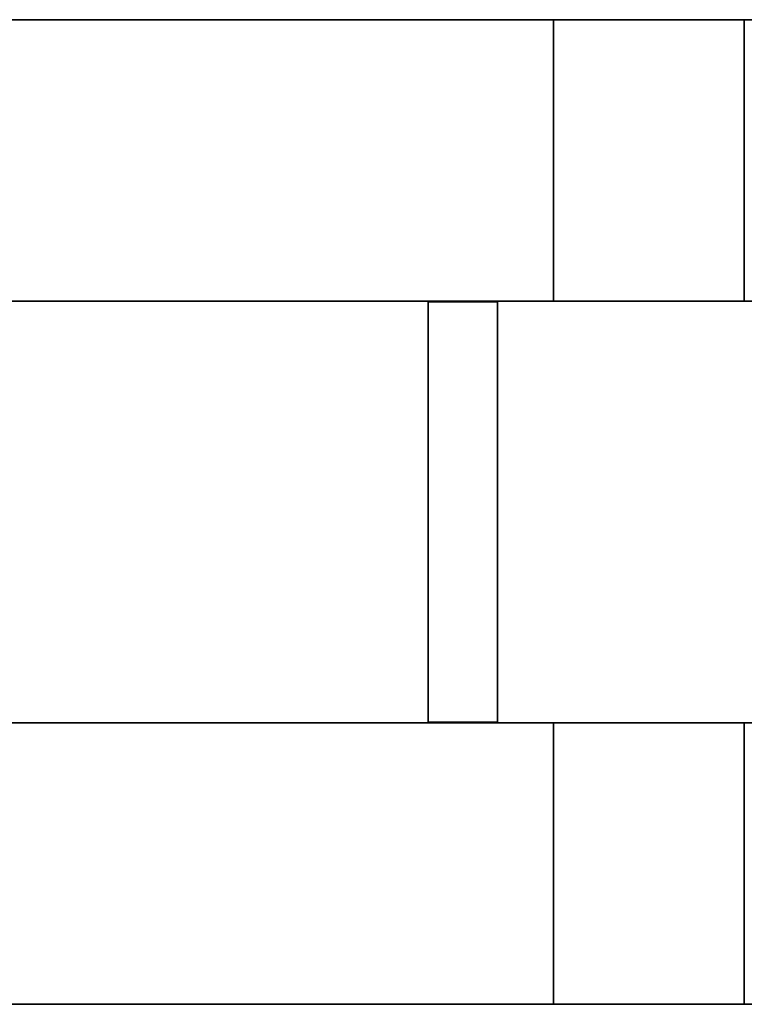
# Model space of a CAD drawing. Header units: millimetres. Extents: x -35 to 33166, y -35 to 31591.
# Tile 85 of 100: x 10843 to 11105, y -35 to 321. Entities that reach past the tile are written whole.
import ezdxf

# ---------------------------------------------------------------- set-up
doc = ezdxf.new("R2010")
doc.units = ezdxf.units.MM
doc.header["$LTSCALE"] = 25.4
doc.layers.get('0').update_dxf_attribs({"true_color": 0xffffff})
doc.layers.add('ICF - L1', color=7, linetype='Continuous', true_color=0xb4b464)
doc.layers.add('ICF - L2', color=7, linetype='Continuous', true_color=0x64ff64)

# ---------------------------------------------------------------- blocks, each defined once
blk = doc.blocks.new('6XR35_90_C_Web')
for p, q in [((-76.07, -46.84, -12.5), (-76.07, 46.84, -12.5)), ((-76.07, 46.84, -12.5), (76.07, 46.84, -12.5)), ((76.07, 46.84, 12.5), (-76.07, 46.84, 12.5)), ((-76.07, 46.84, 12.5), (-76.07, -46.84, 12.5)), ((-76.07, 46.84, -12.5), (-76.07, 46.84, 12.5)), ((76.07, 46.84, -12.5), (76.07, -46.84, -12.5)), ((76.07, -46.84, 12.5), (76.07, 46.84, 12.5)), ((76.07, 46.84, 12.5), (76.07, 46.84, -12.5)), ((76.07, -46.84, -12.5), (-76.07, -46.84, -12.5)), ((-76.07, -46.84, 12.5), (76.07, -46.84, 12.5)), ((-76.07, -46.84, 12.5), (-76.07, -46.84, -12.5)), ((76.07, -46.84, -12.5), (76.07, -46.84, 12.5))]:
    blk.add_line(p, q)
blk = doc.blocks.new('Group8143')
for p, q in [((-1070.26, -254, 457.2), (-254, -254, 457.2)), ((-1070.26, -254, 0), (-254, -254, 0)), ((-1070.26, -355.6, 457.2), (-355.6, -355.6, 457.2)), ((-1070.26, -355.6, 0), (-355.6, -355.6, 0))]:
    blk.add_line(p, q)
blk = doc.blocks.new('Group8144')
for p, q in [((-1070.26, 0, 0), (0, 0, 0)), ((-1070.26, 0, 457.2), (0, 0, 457.2)), ((-1070.26, -101.6, 0), (-227.79, -101.6, 0)), ((-1070.26, -101.6, 457.2), (-227.79, -101.6, 457.2))]:
    blk.add_line(p, q)
blk = doc.blocks.new('6XR35_90_C_MSG#66')
for name in ['Group8144', 'Group8143']:
    blk.add_blockref(name, (0, 0))
at = {"extrusion": (1, -1.02405e-15, -1.15708e-14)}
blk.add_blockref('6XR35_90_C_Web', (-177.67, 97.84, -787.4), dxfattribs=at)
at = {"extrusion": (1, -1.02405e-15, 1.15708e-14)}
blk.add_blockref('6XR35_90_C_Web', (-177.67, 358.96, -787.4), dxfattribs=at)
blk = doc.blocks.new('Group7911')
for p, q in [((-101.6, 384.46, 457.2), (0, 384.46, 457.2)), ((0, 384.46, 0), (-101.6, 384.46, 0)), ((-101.6, 384.46, 0), (-101.6, 384.46, 457.2)), ((-101.6, 384.46, 457.2), (-101.6, 0, 457.2)), ((-101.6, 384.46, 0), (-101.6, 0, 0)), ((0, 384.46, 457.2), (0, 384.46, 0)), ((0, 384.46, 457.2), (0, 0, 457.2)), ((0, 384.46, 0), (0, 0, 0)), ((-101.6, 0, 0), (-101.6, 0, 457.2)), ((-101.6, 0, 0), (0, 0, 0)), ((-101.6, 0, 457.2), (0, 0, 457.2)), ((0, 0, 0), (0, 0, 457.2))]:
    blk.add_line(p, q)
blk = doc.blocks.new('Group7912')
for p, q in [((-355.6, 384.46, 457.2), (-254, 384.46, 457.2)), ((-254, 384.46, 0), (-355.6, 384.46, 0)), ((-355.6, 384.46, 0), (-355.6, 384.46, 457.2)), ((-355.6, 384.46, 457.2), (-355.6, 0, 457.2)), ((-355.6, 384.46, 0), (-355.6, 0, 0)), ((-254, 384.46, 457.2), (-254, 384.46, 0)), ((-254, 384.46, 457.2), (-254, 0, 457.2)), ((-254, 384.46, 0), (-254, 0, 0)), ((-355.6, 0, 0), (-355.6, 0, 457.2)), ((-355.6, 0, 0), (-254, 0, 0)), ((-355.6, 0, 457.2), (-254, 0, 457.2)), ((-254, 0, 0), (-254, 0, 457.2))]:
    blk.add_line(p, q)
blk = doc.blocks.new('Group7913')
for p, q in [((-101.6, 317.3, 51), (-253.75, 317.3, 51)), ((-253.75, 317.3, 51), (-253.75, 317.3, 144.68)), ((-253.75, 317.3, 144.68), (-101.6, 317.3, 144.68)), ((-253.75, 292.3, 51), (-253.75, 317.3, 51)), ((-253.75, 317.3, 144.68), (-253.75, 292.3, 144.68)), ((-101.6, 317.3, 144.68), (-101.6, 317.3, 51)), ((-101.6, 317.3, 51), (-101.6, 292.3, 51)), ((-101.6, 292.3, 144.68), (-101.6, 317.3, 144.68)), ((-101.6, 292.3, 144.68), (-253.75, 292.3, 144.68)), ((-253.75, 292.3, 144.68), (-253.75, 292.3, 51)), ((-253.75, 292.3, 51), (-101.6, 292.3, 51)), ((-101.6, 292.3, 51), (-101.6, 292.3, 144.68))]:
    blk.add_line(p, q)
blk = doc.blocks.new('Group7914')
for p, q in [((-101.6, 317.3, 312.12), (-253.75, 317.3, 312.12)), ((-253.75, 317.3, 312.12), (-253.75, 317.3, 405.8)), ((-253.75, 317.3, 405.8), (-101.6, 317.3, 405.8)), ((-253.75, 292.3, 312.12), (-253.75, 317.3, 312.12)), ((-253.75, 317.3, 405.8), (-253.75, 292.3, 405.8)), ((-101.6, 317.3, 405.8), (-101.6, 317.3, 312.12)), ((-101.6, 317.3, 312.12), (-101.6, 292.3, 312.12)), ((-101.6, 292.3, 405.8), (-101.6, 317.3, 405.8)), ((-101.6, 292.3, 405.8), (-253.75, 292.3, 405.8)), ((-253.75, 292.3, 405.8), (-253.75, 292.3, 312.12)), ((-253.75, 292.3, 312.12), (-101.6, 292.3, 312.12)), ((-101.6, 292.3, 312.12), (-101.6, 292.3, 405.8))]:
    blk.add_line(p, q)
blk = doc.blocks.new('Group7915')
for p, q in [((-101.6, 114.1, 51), (-253.75, 114.1, 51)), ((-253.75, 114.1, 51), (-253.75, 114.1, 144.68)), ((-253.75, 114.1, 144.68), (-101.6, 114.1, 144.68)), ((-253.75, 89.1, 51), (-253.75, 114.1, 51)), ((-253.75, 114.1, 144.68), (-253.75, 89.1, 144.68)), ((-101.6, 114.1, 144.68), (-101.6, 114.1, 51)), ((-101.6, 114.1, 51), (-101.6, 89.1, 51)), ((-101.6, 89.1, 144.68), (-101.6, 114.1, 144.68)), ((-101.6, 89.1, 144.68), (-253.75, 89.1, 144.68)), ((-253.75, 89.1, 144.68), (-253.75, 89.1, 51)), ((-253.75, 89.1, 51), (-101.6, 89.1, 51)), ((-101.6, 89.1, 51), (-101.6, 89.1, 144.68))]:
    blk.add_line(p, q)
blk = doc.blocks.new('Group7916')
for p, q in [((-101.6, 114.1, 312.12), (-253.75, 114.1, 312.12)), ((-253.75, 114.1, 312.12), (-253.75, 114.1, 405.8)), ((-253.75, 114.1, 405.8), (-101.6, 114.1, 405.8)), ((-253.75, 89.1, 312.12), (-253.75, 114.1, 312.12)), ((-253.75, 114.1, 405.8), (-253.75, 89.1, 405.8)), ((-101.6, 114.1, 405.8), (-101.6, 114.1, 312.12)), ((-101.6, 114.1, 312.12), (-101.6, 89.1, 312.12)), ((-101.6, 89.1, 405.8), (-101.6, 114.1, 405.8)), ((-101.6, 89.1, 405.8), (-253.75, 89.1, 405.8)), ((-253.75, 89.1, 405.8), (-253.75, 89.1, 312.12)), ((-253.75, 89.1, 312.12), (-101.6, 89.1, 312.12)), ((-101.6, 89.1, 312.12), (-101.6, 89.1, 405.8))]:
    blk.add_line(p, q)
blk = doc.blocks.new('6XR35_96_S_CUT_48_0_MSG')
for name in ['Group7912', 'Group7911', 'Group7913', 'Group7914', 'Group7915', 'Group7916']:
    blk.add_blockref(name, (0, 0))
blk = doc.blocks.new('Group8494')
for p, q in [((-254, -685.8, 0), (-254, -254, 0)), ((-254, -254, 457.2), (-254, -685.8, 457.2)), ((-355.6, -685.8, 457.2), (-355.6, -355.6, 457.2)), ((-355.6, -685.8, 0), (-355.6, -355.6, 0)), ((-355.6, -685.8, 0), (-254, -685.8, 0)), ((-254, -685.8, 457.2), (-355.6, -685.8, 457.2)), ((-355.6, -685.8, 457.2), (-355.6, -685.8, 0)), ((-254, -685.8, 457.2), (-254, -685.8, 0))]:
    blk.add_line(p, q)
blk = doc.blocks.new('Group8495')
for p, q in [((0, 0, 457.2), (0, -685.8, 457.2)), ((0, 0, 0), (0, -685.8, 0)), ((-101.6, -685.8, 457.2), (-101.6, -227.96, 457.2)), ((-101.6, -227.96, 0), (-101.6, -685.8, 0)), ((0, -685.8, 457.2), (-101.6, -685.8, 457.2)), ((-101.6, -685.8, 0), (0, -685.8, 0)), ((-101.6, -685.8, 457.2), (-101.6, -685.8, 0)), ((0, -685.8, 457.2), (0, -685.8, 0))]:
    blk.add_line(p, q)
blk = doc.blocks.new('6XR35_90_C_MSG#97')
for name in ['Group8495', 'Group8494']:
    blk.add_blockref(name, (0, 0))
blk = doc.blocks.new('Group8660')
for p, q in [((-1070.26, -254, 0), (-254, -254, 0)), ((-1070.26, -254, 457.2), (-254, -254, 457.2)), ((-1070.26, -355.6, 0), (-355.6, -355.6, 0)), ((-1070.26, -355.6, 457.2), (-355.6, -355.6, 457.2))]:
    blk.add_line(p, q)
blk = doc.blocks.new('Group8661')
for p, q in [((-1070.26, 0, 0), (0, 0, 0)), ((-1070.26, 0, 457.2), (0, 0, 457.2)), ((-1070.26, -101.6, 0), (-227.79, -101.6, 0)), ((-1070.26, -101.6, 457.2), (-227.79, -101.6, 457.2))]:
    blk.add_line(p, q)
blk = doc.blocks.new('6XR35_90_C_MSG#132')
for name in ['Group8661', 'Group8660']:
    blk.add_blockref(name, (0, 0))
at = {"extrusion": (1, -1.02405e-15, -1.15708e-14)}
blk.add_blockref('6XR35_90_C_Web', (-177.67, 97.84, -787.4), dxfattribs=at)
at = {"extrusion": (1, -1.02405e-15, 1.15708e-14)}
blk.add_blockref('6XR35_90_C_Web', (-177.67, 358.96, -787.4), dxfattribs=at)
blk = doc.blocks.new('Group#1505')
for p, q in [((-254, -685.8, 0), (-254, -254, 0)), ((-254, -254, 457.2), (-254, -685.8, 457.2)), ((-355.6, -685.8, 0), (-355.6, -355.6, 0)), ((-355.6, -685.8, 457.2), (-355.6, -355.6, 457.2)), ((-355.6, -685.8, 0), (-254, -685.8, 0)), ((-254, -685.8, 457.2), (-355.6, -685.8, 457.2)), ((-355.6, -685.8, 457.2), (-355.6, -685.8, 0)), ((-254, -685.8, 457.2), (-254, -685.8, 0))]:
    blk.add_line(p, q)
blk = doc.blocks.new('Group#1506')
for p, q in [((0, 0, 0), (0, -685.8, 0)), ((0, 0, 457.2), (0, -685.8, 457.2)), ((-101.6, -227.96, 0), (-101.6, -685.8, 0)), ((-101.6, -685.8, 457.2), (-101.6, -227.96, 457.2)), ((-101.6, -685.8, 0), (0, -685.8, 0)), ((0, -685.8, 457.2), (-101.6, -685.8, 457.2)), ((-101.6, -685.8, 457.2), (-101.6, -685.8, 0)), ((0, -685.8, 457.2), (0, -685.8, 0))]:
    blk.add_line(p, q)
blk = doc.blocks.new('6XR35_90_C_MSG#168')
for name in ['Group#1506', 'Group#1505']:
    blk.add_blockref(name, (0, 0))
blk = doc.blocks.new('Group#3340')
for p, q in [((-1070.26, -254, 457.2), (-254, -254, 457.2)), ((-1070.26, -254, 0), (-254, -254, 0)), ((-1070.26, -355.6, 457.2), (-355.6, -355.6, 457.2)), ((-1070.26, -355.6, 0), (-355.6, -355.6, 0))]:
    blk.add_line(p, q)
blk = doc.blocks.new('Group9299')
for p, q in [((-1070.26, 0, 457.2), (0, 0, 457.2)), ((-1070.26, 0, 0), (0, 0, 0)), ((-1070.26, -101.6, 0), (-227.79, -101.6, 0)), ((-1070.26, -101.6, 457.2), (-227.79, -101.6, 457.2))]:
    blk.add_line(p, q)
blk = doc.blocks.new('6XR35_90_C_MSG#205')
for name in ['Group9299', 'Group#3340']:
    blk.add_blockref(name, (0, 0))
at = {"extrusion": (1, -1.02405e-15, -1.15708e-14)}
blk.add_blockref('6XR35_90_C_Web', (-177.67, 97.84, -787.4), dxfattribs=at)
at = {"extrusion": (1, -1.02405e-15, 1.15708e-14)}
blk.add_blockref('6XR35_90_C_Web', (-177.67, 358.96, -787.4), dxfattribs=at)
blk = doc.blocks.new('Group#3558')
for p, q in [((-254, -685.8, 0), (-254, -254, 0)), ((-254, -254, 457.2), (-254, -685.8, 457.2)), ((-355.6, -685.8, 457.2), (-355.6, -355.6, 457.2)), ((-355.6, -685.8, 0), (-355.6, -355.6, 0)), ((-355.6, -685.8, 0), (-254, -685.8, 0)), ((-254, -685.8, 457.2), (-355.6, -685.8, 457.2)), ((-355.6, -685.8, 457.2), (-355.6, -685.8, 0)), ((-254, -685.8, 457.2), (-254, -685.8, 0))]:
    blk.add_line(p, q)
blk = doc.blocks.new('Group#3559')
for p, q in [((0, 0, 457.2), (0, -685.8, 457.2)), ((0, 0, 0), (0, -685.8, 0)), ((-101.6, -685.8, 457.2), (-101.6, -227.96, 457.2)), ((-101.6, -227.96, 0), (-101.6, -685.8, 0)), ((0, -685.8, 457.2), (-101.6, -685.8, 457.2)), ((-101.6, -685.8, 0), (0, -685.8, 0)), ((-101.6, -685.8, 457.2), (-101.6, -685.8, 0)), ((0, -685.8, 457.2), (0, -685.8, 0))]:
    blk.add_line(p, q)
blk = doc.blocks.new('6XR35_90_C_MSG#237')
for name in ['Group#3559', 'Group#3558']:
    blk.add_blockref(name, (0, 0))
blk = doc.blocks.new('Group#3991')
for p, q in [((-355.85, -254, 98.33), (-1092.2, -254, 98.33)), ((-1092.2, -254, 0), (-355.85, -254, 0)), ((-1092.2, -355.6, 98.33), (-355.85, -355.6, 98.33)), ((-1092.2, -355.6, 0), (-355.85, -355.6, 0))]:
    blk.add_line(p, q)
blk = doc.blocks.new('Group#3992')
for p, q in [((-1092.2, -254, 250.87), (-355.85, -254, 250.87)), ((-1092.2, -254, 457.2), (-254, -254, 457.2)), ((-355.85, -355.6, 250.87), (-1092.2, -355.6, 250.87)), ((-1092.2, -355.6, 457.2), (-355.85, -355.6, 457.2))]:
    blk.add_line(p, q)
blk = doc.blocks.new('Group#3995')
for p, q in [((-1092.2, 0, 457.2), (0, 0, 457.2)), ((-1092.2, 0, 0), (0, 0, 0)), ((-227.79, -101.6, 457.2), (-1092.2, -101.6, 457.2)), ((-1092.2, -101.6, 0), (-227.79, -101.6, 0))]:
    blk.add_line(p, q)
blk = doc.blocks.new('Group#3998')
for p, q in [((-76.07, 0.49, 12.5), (76.07, 0.49, 12.5)), ((76.07, 0.49, -12.5), (-76.07, 0.49, -12.5)), ((-76.07, 0.49, -12.5), (-76.07, 0.49, 12.5)), ((-76.07, -46.84, -12.5), (-76.07, 0.49, -12.5)), ((-76.07, -46.84, 12.5), (-76.07, 0.49, 12.5)), ((76.07, 0.49, 12.5), (76.07, 0.49, -12.5)), ((76.07, -46.84, -12.5), (76.07, 0.49, -12.5)), ((76.07, -46.84, 12.5), (76.07, 0.49, 12.5)), ((-76.07, -46.84, -12.5), (76.07, -46.84, -12.5)), ((76.07, -46.84, 12.5), (-76.07, -46.84, 12.5)), ((-76.07, -46.84, 12.5), (-76.07, -46.84, -12.5)), ((76.07, -46.84, 12.5), (76.07, -46.84, -12.5))]:
    blk.add_line(p, q)
blk = doc.blocks.new('6XR35_90_C_MSG#276')
for name in ['Group#3995', 'Group#3991', 'Group#3992']:
    blk.add_blockref(name, (0, 0))
at = {"extrusion": (1, -1.02405e-15, 1.15708e-14)}
blk.add_blockref('6XR35_90_C_Web', (-177.67, 358.96, -787.4), dxfattribs=at)
at = {"extrusion": (1, -1.02405e-15, -1.15708e-14)}
blk.add_blockref('Group#3998', (-177.67, 97.84, -787.4), dxfattribs=at)
blk = doc.blocks.new('Group#1753')
for p, q in [((-101.6, 384.46, 457.2), (0, 384.46, 457.2)), ((0, 384.46, 0), (-101.6, 384.46, 0)), ((-101.6, 384.46, 0), (-101.6, 384.46, 457.2)), ((-101.6, 384.46, 457.2), (-101.6, 0, 457.2)), ((-101.6, 384.46, 0), (-101.6, 0, 0)), ((0, 384.46, 457.2), (0, 384.46, 0)), ((0, 384.46, 457.2), (0, 0, 457.2)), ((0, 384.46, 0), (0, 0, 0)), ((-101.6, 0, 0), (-101.6, 0, 457.2)), ((-101.6, 0, 0), (0, 0, 0)), ((-101.6, 0, 457.2), (0, 0, 457.2)), ((0, 0, 0), (0, 0, 457.2))]:
    blk.add_line(p, q)
blk = doc.blocks.new('Group#1754')
for p, q in [((-355.6, 384.46, 457.2), (-254, 384.46, 457.2)), ((-254, 384.46, 0), (-355.6, 384.46, 0)), ((-355.6, 384.46, 0), (-355.6, 384.46, 457.2)), ((-355.6, 384.46, 457.2), (-355.6, 0, 457.2)), ((-355.6, 384.46, 0), (-355.6, 0, 0)), ((-254, 384.46, 457.2), (-254, 384.46, 0)), ((-254, 384.46, 457.2), (-254, 0, 457.2)), ((-254, 384.46, 0), (-254, 0, 0)), ((-355.6, 0, 0), (-355.6, 0, 457.2)), ((-355.6, 0, 0), (-254, 0, 0)), ((-355.6, 0, 457.2), (-254, 0, 457.2)), ((-254, 0, 0), (-254, 0, 457.2))]:
    blk.add_line(p, q)
blk = doc.blocks.new('Group#1859')
for p, q in [((-101.6, 317.3, 51), (-253.75, 317.3, 51)), ((-253.75, 317.3, 51), (-253.75, 317.3, 144.68)), ((-253.75, 317.3, 144.68), (-101.6, 317.3, 144.68)), ((-253.75, 292.3, 51), (-253.75, 317.3, 51)), ((-253.75, 317.3, 144.68), (-253.75, 292.3, 144.68)), ((-101.6, 317.3, 144.68), (-101.6, 317.3, 51)), ((-101.6, 317.3, 51), (-101.6, 292.3, 51)), ((-101.6, 292.3, 144.68), (-101.6, 317.3, 144.68)), ((-101.6, 292.3, 144.68), (-253.75, 292.3, 144.68)), ((-253.75, 292.3, 144.68), (-253.75, 292.3, 51)), ((-253.75, 292.3, 51), (-101.6, 292.3, 51)), ((-101.6, 292.3, 51), (-101.6, 292.3, 144.68))]:
    blk.add_line(p, q)
blk = doc.blocks.new('Group#1860')
for p, q in [((-101.6, 317.3, 312.12), (-253.75, 317.3, 312.12)), ((-253.75, 317.3, 312.12), (-253.75, 317.3, 405.8)), ((-253.75, 317.3, 405.8), (-101.6, 317.3, 405.8)), ((-253.75, 292.3, 312.12), (-253.75, 317.3, 312.12)), ((-253.75, 317.3, 405.8), (-253.75, 292.3, 405.8)), ((-101.6, 317.3, 405.8), (-101.6, 317.3, 312.12)), ((-101.6, 317.3, 312.12), (-101.6, 292.3, 312.12)), ((-101.6, 292.3, 405.8), (-101.6, 317.3, 405.8)), ((-101.6, 292.3, 405.8), (-253.75, 292.3, 405.8)), ((-253.75, 292.3, 405.8), (-253.75, 292.3, 312.12)), ((-253.75, 292.3, 312.12), (-101.6, 292.3, 312.12)), ((-101.6, 292.3, 312.12), (-101.6, 292.3, 405.8))]:
    blk.add_line(p, q)
blk = doc.blocks.new('Group#1861')
for p, q in [((-101.6, 114.1, 51), (-253.75, 114.1, 51)), ((-253.75, 114.1, 51), (-253.75, 114.1, 144.68)), ((-253.75, 114.1, 144.68), (-101.6, 114.1, 144.68)), ((-253.75, 89.1, 51), (-253.75, 114.1, 51)), ((-253.75, 114.1, 144.68), (-253.75, 89.1, 144.68)), ((-101.6, 114.1, 144.68), (-101.6, 114.1, 51)), ((-101.6, 114.1, 51), (-101.6, 89.1, 51)), ((-101.6, 89.1, 144.68), (-101.6, 114.1, 144.68)), ((-101.6, 89.1, 144.68), (-253.75, 89.1, 144.68)), ((-253.75, 89.1, 144.68), (-253.75, 89.1, 51)), ((-253.75, 89.1, 51), (-101.6, 89.1, 51)), ((-101.6, 89.1, 51), (-101.6, 89.1, 144.68))]:
    blk.add_line(p, q)
blk = doc.blocks.new('Group#1862')
for p, q in [((-101.6, 114.1, 312.12), (-253.75, 114.1, 312.12)), ((-253.75, 114.1, 312.12), (-253.75, 114.1, 405.8)), ((-253.75, 114.1, 405.8), (-101.6, 114.1, 405.8)), ((-253.75, 89.1, 312.12), (-253.75, 114.1, 312.12)), ((-253.75, 114.1, 405.8), (-253.75, 89.1, 405.8)), ((-101.6, 114.1, 405.8), (-101.6, 114.1, 312.12)), ((-101.6, 114.1, 312.12), (-101.6, 89.1, 312.12)), ((-101.6, 89.1, 405.8), (-101.6, 114.1, 405.8)), ((-101.6, 89.1, 405.8), (-253.75, 89.1, 405.8)), ((-253.75, 89.1, 405.8), (-253.75, 89.1, 312.12)), ((-253.75, 89.1, 312.12), (-101.6, 89.1, 312.12)), ((-101.6, 89.1, 312.12), (-101.6, 89.1, 405.8))]:
    blk.add_line(p, q)
blk = doc.blocks.new('6XR35_96_S_CUT_48_0_MSG#1')
for name in ['Group#1754', 'Group#1753', 'Group#1859', 'Group#1860', 'Group#1861', 'Group#1862']:
    blk.add_blockref(name, (0, 0))
blk = doc.blocks.new('Group#3769')
for p, q in [((-101.6, 0, 457.2), (-101.6, 1219.2, 457.2)), ((0, 0, 457.2), (0, 1219.2, 457.2)), ((-101.6, 384.46, 0), (-101.6, 0, 0)), ((0, 384.46, 0), (0, 0, 0)), ((-101.6, 0, 457.2), (-101.6, 0, 0)), ((-101.6, 0, 0), (0, 0, 0)), ((-101.6, 0, 457.2), (0, 0, 457.2)), ((0, 0, 0), (0, 0, 457.2))]:
    blk.add_line(p, q)
blk = doc.blocks.new('Group#3770')
for p, q in [((-355.6, 0, 457.2), (-355.6, 1219.2, 457.2)), ((-254, 0, 457.2), (-254, 1219.2, 457.2)), ((-355.6, 384.46, 0), (-355.6, 0, 0)), ((-254, 384.46, 0), (-254, 0, 0)), ((-355.6, 0, 457.2), (-355.6, 0, 0)), ((-355.6, 0, 0), (-254, 0, 0)), ((-355.6, 0, 457.2), (-254, 0, 457.2)), ((-254, 0, 0), (-254, 0, 457.2))]:
    blk.add_line(p, q)
blk = doc.blocks.new('Group#3777')
for p, q in [((-101.6, 114.1, 51), (-253.75, 114.1, 51)), ((-253.75, 114.1, 51), (-253.75, 114.1, 144.68)), ((-253.75, 114.1, 144.68), (-101.6, 114.1, 144.68)), ((-253.75, 89.1, 51), (-253.75, 114.1, 51)), ((-253.75, 114.1, 144.68), (-253.75, 89.1, 144.68)), ((-101.6, 114.1, 144.68), (-101.6, 114.1, 51)), ((-101.6, 114.1, 51), (-101.6, 89.1, 51)), ((-101.6, 89.1, 144.68), (-101.6, 114.1, 144.68)), ((-101.6, 89.1, 144.68), (-253.75, 89.1, 144.68)), ((-253.75, 89.1, 144.68), (-253.75, 89.1, 51)), ((-253.75, 89.1, 51), (-101.6, 89.1, 51)), ((-101.6, 89.1, 51), (-101.6, 89.1, 144.68))]:
    blk.add_line(p, q)
blk = doc.blocks.new('Group#3778')
for p, q in [((-101.6, 114.1, 312.12), (-253.75, 114.1, 312.12)), ((-253.75, 114.1, 312.12), (-253.75, 114.1, 405.8)), ((-253.75, 114.1, 405.8), (-101.6, 114.1, 405.8)), ((-253.75, 89.1, 312.12), (-253.75, 114.1, 312.12)), ((-253.75, 114.1, 405.8), (-253.75, 89.1, 405.8)), ((-101.6, 114.1, 405.8), (-101.6, 114.1, 312.12)), ((-101.6, 114.1, 312.12), (-101.6, 89.1, 312.12)), ((-101.6, 89.1, 405.8), (-101.6, 114.1, 405.8)), ((-101.6, 89.1, 405.8), (-253.75, 89.1, 405.8)), ((-253.75, 89.1, 405.8), (-253.75, 89.1, 312.12)), ((-253.75, 89.1, 312.12), (-101.6, 89.1, 312.12)), ((-101.6, 89.1, 312.12), (-101.6, 89.1, 405.8))]:
    blk.add_line(p, q)
blk = doc.blocks.new('6XR35_96_S_CUT_48_0_MSG#5')
for name in ['Group#3770', 'Group#3769', 'Group#3777', 'Group#3778']:
    blk.add_blockref(name, (0, 0))
blk = doc.blocks.new('Group3573')
at = {"layer": 'ICF - L1'}
for name, p, rotation in [('6XR35_90_C_MSG#237', (11790.51, -34.58, 2643.2), 270), ('6XR35_90_C_MSG#97', (11790.51, -34.58, 814.4), 270), ('6XR35_90_C_MSG#168', (11790.51, -34.58, 1728.8), 270), ('6XR35_96_S_CUT_48_0_MSG#5', (11104.71, 321.02, 2643.2), 90), ('6XR35_96_S_CUT_48_0_MSG', (11104.71, 321.02, -100), 90), ('6XR35_96_S_CUT_48_0_MSG', (11104.71, 321.02, 814.4), 90), ('6XR35_96_S_CUT_48_0_MSG#1', (11104.71, 321.02, 1728.8), 90)]:
    blk.add_blockref(name, p, dxfattribs=dict(at, rotation=rotation))
at = {"layer": 'ICF - L1', "extrusion": (0, 0, -1), "zscale": -1, "rotation": 180}
for name, p in [('6XR35_90_C_MSG#276', (-11790.51, -34.58, -3100.4)), ('6XR35_90_C_MSG#66', (-11790.51, -34.58, -357.2)), ('6XR35_90_C_MSG#132', (-11790.51, -34.58, -1271.6)), ('6XR35_90_C_MSG#205', (-11790.51, -34.58, -2186))]:
    blk.add_blockref(name, p, dxfattribs=at)
blk = doc.blocks.new('Group#4212')
for p, q in [((-101.6, 0, 0), (-101.6, 1219.2, 0)), ((0, 0, 0), (0, 1219.2, 0)), ((-101.6, 0, 457.2), (-101.6, 384.46, 457.2)), ((0, 0, 457.2), (0, 384.46, 457.2)), ((-101.6, 0, 457.2), (-101.6, 0, 0)), ((-101.6, 0, 0), (0, 0, 0)), ((-101.6, 0, 457.2), (0, 0, 457.2)), ((0, 0, 457.2), (0, 0, 0))]:
    blk.add_line(p, q)
blk = doc.blocks.new('Group#4215')
for p, q in [((-355.6, 0, 0), (-355.6, 1219.2, 0)), ((-254, 0, 0), (-254, 1219.2, 0)), ((-355.6, 0, 457.2), (-355.6, 384.46, 457.2)), ((-254, 0, 457.2), (-254, 384.46, 457.2)), ((-355.6, 0, 457.2), (-355.6, 0, 0)), ((-355.6, 0, 0), (-254, 0, 0)), ((-355.6, 0, 457.2), (-254, 0, 457.2)), ((-254, 0, 457.2), (-254, 0, 0))]:
    blk.add_line(p, q)
blk = doc.blocks.new('Group#4224')
for p, q in [((-101.6, 114.1, 51), (-253.75, 114.1, 51)), ((-253.75, 114.1, 51), (-253.75, 114.1, 144.68)), ((-253.75, 114.1, 144.68), (-101.6, 114.1, 144.68)), ((-253.75, 89.1, 51), (-253.75, 114.1, 51)), ((-253.75, 114.1, 144.68), (-253.75, 89.1, 144.68)), ((-101.6, 114.1, 144.68), (-101.6, 114.1, 51)), ((-101.6, 114.1, 51), (-101.6, 89.1, 51)), ((-101.6, 89.1, 144.68), (-101.6, 114.1, 144.68)), ((-101.6, 89.1, 144.68), (-253.75, 89.1, 144.68)), ((-253.75, 89.1, 144.68), (-253.75, 89.1, 51)), ((-253.75, 89.1, 51), (-101.6, 89.1, 51)), ((-101.6, 89.1, 51), (-101.6, 89.1, 144.68))]:
    blk.add_line(p, q)
blk = doc.blocks.new('Group#4276')
for p, q in [((-101.6, 114.1, 312.12), (-253.75, 114.1, 312.12)), ((-253.75, 114.1, 312.12), (-253.75, 114.1, 405.8)), ((-253.75, 114.1, 405.8), (-101.6, 114.1, 405.8)), ((-253.75, 89.1, 312.12), (-253.75, 114.1, 312.12)), ((-253.75, 114.1, 405.8), (-253.75, 89.1, 405.8)), ((-101.6, 114.1, 405.8), (-101.6, 114.1, 312.12)), ((-101.6, 114.1, 312.12), (-101.6, 89.1, 312.12)), ((-101.6, 89.1, 405.8), (-101.6, 114.1, 405.8)), ((-101.6, 89.1, 405.8), (-253.75, 89.1, 405.8)), ((-253.75, 89.1, 405.8), (-253.75, 89.1, 312.12)), ((-253.75, 89.1, 312.12), (-101.6, 89.1, 312.12)), ((-101.6, 89.1, 312.12), (-101.6, 89.1, 405.8))]:
    blk.add_line(p, q)
blk = doc.blocks.new('6XR35_96_S#1_CUT_48_0_MSG')
for name in ['Group#4215', 'Group#4212', 'Group#4224', 'Group#4276']:
    blk.add_blockref(name, (0, 0))
blk = doc.blocks.new('Group9795')
for p, q in [((-101.6, 384.46, 457.2), (0, 384.46, 457.2)), ((0, 384.46, 0), (-101.6, 384.46, 0)), ((-101.6, 384.46, 0), (-101.6, 384.46, 457.2)), ((-101.6, 384.46, 457.2), (-101.6, 0, 457.2)), ((-101.6, 384.46, 0), (-101.6, 0, 0)), ((0, 384.46, 457.2), (0, 384.46, 0)), ((0, 384.46, 457.2), (0, 0, 457.2)), ((0, 384.46, 0), (0, 0, 0)), ((-101.6, 0, 0), (-101.6, 0, 457.2)), ((-101.6, 0, 0), (0, 0, 0)), ((-101.6, 0, 457.2), (0, 0, 457.2)), ((0, 0, 0), (0, 0, 457.2))]:
    blk.add_line(p, q)
blk = doc.blocks.new('Group#4795')
for p, q in [((-355.6, 384.46, 457.2), (-254, 384.46, 457.2)), ((-254, 384.46, 0), (-355.6, 384.46, 0)), ((-355.6, 384.46, 0), (-355.6, 384.46, 457.2)), ((-355.6, 384.46, 457.2), (-355.6, 0, 457.2)), ((-355.6, 384.46, 0), (-355.6, 0, 0)), ((-254, 384.46, 457.2), (-254, 384.46, 0)), ((-254, 384.46, 457.2), (-254, 0, 457.2)), ((-254, 384.46, 0), (-254, 0, 0)), ((-355.6, 0, 0), (-355.6, 0, 457.2)), ((-355.6, 0, 0), (-254, 0, 0)), ((-355.6, 0, 457.2), (-254, 0, 457.2)), ((-254, 0, 0), (-254, 0, 457.2))]:
    blk.add_line(p, q)
blk = doc.blocks.new('Group9797')
for p, q in [((-101.6, 317.3, 51), (-253.75, 317.3, 51)), ((-253.75, 317.3, 51), (-253.75, 317.3, 144.68)), ((-253.75, 317.3, 144.68), (-101.6, 317.3, 144.68)), ((-253.75, 292.3, 51), (-253.75, 317.3, 51)), ((-253.75, 317.3, 144.68), (-253.75, 292.3, 144.68)), ((-101.6, 317.3, 144.68), (-101.6, 317.3, 51)), ((-101.6, 317.3, 51), (-101.6, 292.3, 51)), ((-101.6, 292.3, 144.68), (-101.6, 317.3, 144.68)), ((-101.6, 292.3, 144.68), (-253.75, 292.3, 144.68)), ((-253.75, 292.3, 144.68), (-253.75, 292.3, 51)), ((-253.75, 292.3, 51), (-101.6, 292.3, 51)), ((-101.6, 292.3, 51), (-101.6, 292.3, 144.68))]:
    blk.add_line(p, q)
blk = doc.blocks.new('Group9798')
for p, q in [((-101.6, 317.3, 312.12), (-253.75, 317.3, 312.12)), ((-253.75, 317.3, 312.12), (-253.75, 317.3, 405.8)), ((-253.75, 317.3, 405.8), (-101.6, 317.3, 405.8)), ((-253.75, 292.3, 312.12), (-253.75, 317.3, 312.12)), ((-253.75, 317.3, 405.8), (-253.75, 292.3, 405.8)), ((-101.6, 317.3, 405.8), (-101.6, 317.3, 312.12)), ((-101.6, 317.3, 312.12), (-101.6, 292.3, 312.12)), ((-101.6, 292.3, 405.8), (-101.6, 317.3, 405.8)), ((-101.6, 292.3, 405.8), (-253.75, 292.3, 405.8)), ((-253.75, 292.3, 405.8), (-253.75, 292.3, 312.12)), ((-253.75, 292.3, 312.12), (-101.6, 292.3, 312.12)), ((-101.6, 292.3, 312.12), (-101.6, 292.3, 405.8))]:
    blk.add_line(p, q)
blk = doc.blocks.new('Group9799')
for p, q in [((-101.6, 114.1, 51), (-253.75, 114.1, 51)), ((-253.75, 114.1, 51), (-253.75, 114.1, 144.68)), ((-253.75, 114.1, 144.68), (-101.6, 114.1, 144.68)), ((-253.75, 89.1, 51), (-253.75, 114.1, 51)), ((-253.75, 114.1, 144.68), (-253.75, 89.1, 144.68)), ((-101.6, 114.1, 144.68), (-101.6, 114.1, 51)), ((-101.6, 114.1, 51), (-101.6, 89.1, 51)), ((-101.6, 89.1, 144.68), (-101.6, 114.1, 144.68)), ((-101.6, 89.1, 144.68), (-253.75, 89.1, 144.68)), ((-253.75, 89.1, 144.68), (-253.75, 89.1, 51)), ((-253.75, 89.1, 51), (-101.6, 89.1, 51)), ((-101.6, 89.1, 51), (-101.6, 89.1, 144.68))]:
    blk.add_line(p, q)
blk = doc.blocks.new('Group#4796')
for p, q in [((-101.6, 114.1, 312.12), (-253.75, 114.1, 312.12)), ((-253.75, 114.1, 312.12), (-253.75, 114.1, 405.8)), ((-253.75, 114.1, 405.8), (-101.6, 114.1, 405.8)), ((-253.75, 89.1, 312.12), (-253.75, 114.1, 312.12)), ((-253.75, 114.1, 405.8), (-253.75, 89.1, 405.8)), ((-101.6, 114.1, 405.8), (-101.6, 114.1, 312.12)), ((-101.6, 114.1, 312.12), (-101.6, 89.1, 312.12)), ((-101.6, 89.1, 405.8), (-101.6, 114.1, 405.8)), ((-101.6, 89.1, 405.8), (-253.75, 89.1, 405.8)), ((-253.75, 89.1, 405.8), (-253.75, 89.1, 312.12)), ((-253.75, 89.1, 312.12), (-101.6, 89.1, 312.12)), ((-101.6, 89.1, 312.12), (-101.6, 89.1, 405.8))]:
    blk.add_line(p, q)
blk = doc.blocks.new('6XR35_96_S#1_CUT_48_0_MSG#1')
for name in ['Group#4795', 'Group9795', 'Group9797', 'Group9798', 'Group9799', 'Group#4796']:
    blk.add_blockref(name, (0, 0))
blk = doc.blocks.new('Group9441')
for p, q in [((-1070.26, -254, 457.2), (-254, -254, 457.2)), ((-1070.26, -254, 0), (-254, -254, 0)), ((-1070.26, -355.6, 457.2), (-355.6, -355.6, 457.2)), ((-1070.26, -355.6, 0), (-355.6, -355.6, 0))]:
    blk.add_line(p, q)
blk = doc.blocks.new('Group9442')
for p, q in [((-1070.26, 0, 0), (0, 0, 0)), ((-1070.26, 0, 457.2), (0, 0, 457.2)), ((-1070.26, -101.6, 0), (-227.79, -101.6, 0)), ((-1070.26, -101.6, 457.2), (-227.79, -101.6, 457.2))]:
    blk.add_line(p, q)
blk = doc.blocks.new('6XR35_90_C#3_MSG#33')
for name in ['Group9442', 'Group9441']:
    blk.add_blockref(name, (0, 0))
at = {"extrusion": (1, -1.02405e-15, -1.15708e-14)}
blk.add_blockref('6XR35_90_C_Web', (-177.67, 97.84, -787.4), dxfattribs=at)
at = {"extrusion": (1, -1.02405e-15, 1.15708e-14)}
blk.add_blockref('6XR35_90_C_Web', (-177.67, 358.96, -787.4), dxfattribs=at)
blk = doc.blocks.new('Group9886')
for p, q in [((-1070.26, -254, 457.2), (-254, -254, 457.2)), ((-1070.26, -254, 0), (-254, -254, 0)), ((-1070.26, -355.6, 457.2), (-355.6, -355.6, 457.2)), ((-1070.26, -355.6, 0), (-355.6, -355.6, 0))]:
    blk.add_line(p, q)
blk = doc.blocks.new('Group9887')
for p, q in [((-1070.26, 0, 457.2), (0, 0, 457.2)), ((-1070.26, 0, 0), (0, 0, 0)), ((-1070.26, -101.6, 0), (-227.79, -101.6, 0)), ((-1070.26, -101.6, 457.2), (-227.79, -101.6, 457.2))]:
    blk.add_line(p, q)
blk = doc.blocks.new('6XR35_90_C#3_MSG#58')
for name in ['Group9887', 'Group9886']:
    blk.add_blockref(name, (0, 0))
at = {"extrusion": (1, -1.02405e-15, -1.15708e-14)}
blk.add_blockref('6XR35_90_C_Web', (-177.67, 97.84, -787.4), dxfattribs=at)
at = {"extrusion": (1, -1.02405e-15, 1.15708e-14)}
blk.add_blockref('6XR35_90_C_Web', (-177.67, 358.96, -787.4), dxfattribs=at)
blk = doc.blocks.new('Group428')
for p, q in [((-254, -254, 457.2), (-1092.2, -254, 457.2)), ((-254, -254), (-1092.2, -254)), ((-1092.2, -355.6, 457.2), (-355.6, -355.6, 457.2)), ((-1092.2, -355.6), (-355.6, -355.6))]:
    blk.add_line(p, q)
blk = doc.blocks.new('Group429#1')
for p, q in [((-1092.2, 0, 457.2), (0, 0, 457.2)), ((0, 0), (-1092.2, 0)), ((-227.79, -101.6, 457.2), (-1092.2, -101.6, 457.2)), ((-1092.2, -101.6), (-227.79, -101.6))]:
    blk.add_line(p, q)
blk = doc.blocks.new('6XR35_90_C#3')
for name in ['Group429#1', 'Group428']:
    blk.add_blockref(name, (0, 0))
at = {"extrusion": (1, -1.02405e-15, -1.15708e-14)}
blk.add_blockref('6XR35_90_C_Web', (-177.67, 97.84, -787.4), dxfattribs=at)
at = {"extrusion": (1, -1.02405e-15, 1.15708e-14)}
blk.add_blockref('6XR35_90_C_Web', (-177.67, 358.96, -787.4), dxfattribs=at)
blk = doc.blocks.new('Group#1458')
for p, q in [((-101.6, 1219.2, 457.2), (-101.6, 0, 457.2)), ((-101.6, 1219.2), (-101.6, 0)), ((0, 0), (0, 1219.2)), ((0, 1219.2, 457.2), (0, 0, 457.2))]:
    blk.add_line(p, q)
blk = doc.blocks.new('Group#1459')
for p, q in [((-355.6, 0, 457.2), (-355.6, 1219.2, 457.2)), ((-355.6, 1219.2), (-355.6, 0)), ((-254, 0, 457.2), (-254, 1219.2, 457.2)), ((-254, 0), (-254, 1219.2))]:
    blk.add_line(p, q)
blk = doc.blocks.new('Group#1467')
for p, q in [((-101.6, 114.1, 51), (-253.75, 114.1, 51)), ((-253.75, 114.1, 51), (-253.75, 114.1, 144.68)), ((-253.75, 114.1, 144.68), (-101.6, 114.1, 144.68)), ((-253.75, 89.1, 51), (-253.75, 114.1, 51)), ((-253.75, 114.1, 144.68), (-253.75, 89.1, 144.68)), ((-101.6, 114.1, 144.68), (-101.6, 114.1, 51)), ((-101.6, 114.1, 51), (-101.6, 89.1, 51)), ((-101.6, 89.1, 144.68), (-101.6, 114.1, 144.68)), ((-101.6, 89.1, 144.68), (-253.75, 89.1, 144.68)), ((-253.75, 89.1, 144.68), (-253.75, 89.1, 51)), ((-253.75, 89.1, 51), (-101.6, 89.1, 51)), ((-101.6, 89.1, 51), (-101.6, 89.1, 144.68))]:
    blk.add_line(p, q)
blk = doc.blocks.new('Group8215')
for p, q in [((-101.6, 114.1, 312.12), (-253.75, 114.1, 312.12)), ((-253.75, 114.1, 312.12), (-253.75, 114.1, 405.8)), ((-253.75, 114.1, 405.8), (-101.6, 114.1, 405.8)), ((-253.75, 89.1, 312.12), (-253.75, 114.1, 312.12)), ((-253.75, 114.1, 405.8), (-253.75, 89.1, 405.8)), ((-101.6, 114.1, 405.8), (-101.6, 114.1, 312.12)), ((-101.6, 114.1, 312.12), (-101.6, 89.1, 312.12)), ((-101.6, 89.1, 405.8), (-101.6, 114.1, 405.8)), ((-101.6, 89.1, 405.8), (-253.75, 89.1, 405.8)), ((-253.75, 89.1, 405.8), (-253.75, 89.1, 312.12)), ((-253.75, 89.1, 312.12), (-101.6, 89.1, 312.12)), ((-101.6, 89.1, 312.12), (-101.6, 89.1, 405.8))]:
    blk.add_line(p, q)
blk = doc.blocks.new('6XR35_96_S#1_CUT_48_0')
for name in ['Group#1459', 'Group#1458', 'Group#1467', 'Group8215']:
    blk.add_blockref(name, (0, 0))
blk = doc.blocks.new('Group10870')
for p, q in [((-1092.2, -254, 0), (-254, -254, 0)), ((-1092.2, -254, 457.2), (-297.41, -254, 457.2)), ((-355.6, -355.6, 0), (-1092.2, -355.6, 0)), ((-355.6, -355.6, 457.2), (-1092.2, -355.6, 457.2))]:
    blk.add_line(p, q)
blk = doc.blocks.new('Group10871')
for p, q in [((-297.41, 0, 457.2), (-1092.2, 0, 457.2)), ((-1092.2, 0, 0), (0, 0, 0)), ((-1092.2, -101.6, 457.2), (-297.41, -101.6, 457.2)), ((-227.79, -101.6, 0), (-1092.2, -101.6, 0))]:
    blk.add_line(p, q)
blk = doc.blocks.new('6XR35_90_C#3_MSG#108')
for name in ['Group10871', 'Group10870']:
    blk.add_blockref(name, (0, 0))
at = {"extrusion": (1, -1.02405e-15, -1.15708e-14)}
blk.add_blockref('6XR35_90_C_Web', (-177.67, 97.84, -787.4), dxfattribs=at)
at = {"extrusion": (1, -1.02405e-15, 1.15708e-14)}
blk.add_blockref('6XR35_90_C_Web', (-177.67, 358.96, -787.4), dxfattribs=at)
blk = doc.blocks.new('Group#5344')
for p, q in [((-101.6, -337.566), (-101.6, 812.8)), ((0, 812.8), (0, -337.566)), ((-101.6, 119.634, 457.2), (-101.6, -337.566)), ((0, -337.566), (0, 119.634, 457.2)), ((-101.6, -337.566), (0, -337.566))]:
    blk.add_line(p, q)
blk = doc.blocks.new('Group11780')
for p, q in [((-355.6, -337.566), (-355.6, 812.8)), ((-254, 812.8), (-254, -337.566)), ((-355.6, 119.634, 457.2), (-355.6, -337.566)), ((-254, -337.566), (-254, 119.634, 457.2)), ((-355.6, -337.566), (-254, -337.566))]:
    blk.add_line(p, q)
blk = doc.blocks.new('6XR35_96_S_CUT_45_25_GM')
for name in ['Group11780', 'Group#5344']:
    blk.add_blockref(name, (0, 0))
blk = doc.blocks.new('Group11591')
for p, q in [((-101.6, 2507.234, 457.2), (-101.6, 3657.6, 457.2)), ((-101.6, 3657.6), (-101.6, 2050.034)), ((0, 3657.6), (0, 2050.034)), ((0, 2507.234, 457.2), (0, 3657.6, 457.2)), ((0, 2507.234, 457.2), (-101.6, 2507.234, 457.2)), ((-101.6, 2507.234, 457.2), (-101.6, 2050.034)), ((0, 2050.034), (0, 2507.234, 457.2))]:
    blk.add_line(p, q)
blk = doc.blocks.new('Group11592')
for p, q in [((-355.6, 2507.234, 457.2), (-355.6, 3657.6, 457.2)), ((-355.6, 3657.6), (-355.6, 2050.034)), ((-254, 3657.6), (-254, 2050.034)), ((-254, 2507.234, 457.2), (-254, 3657.6, 457.2)), ((-254, 2507.234, 457.2), (-355.6, 2507.234, 457.2)), ((-355.6, 2507.234, 457.2), (-355.6, 2050.034)), ((-254, 2050.034), (-254, 2507.234, 457.2))]:
    blk.add_line(p, q)
blk = doc.blocks.new('Group11603')
for p, q in [((-101.6, 2552.5, 51), (-253.75, 2552.5, 51)), ((-253.75, 2552.5, 51), (-253.75, 2552.5, 144.68)), ((-253.75, 2552.5, 144.68), (-101.6, 2552.5, 144.68)), ((-253.75, 2527.5, 51), (-253.75, 2552.5, 51)), ((-253.75, 2552.5, 144.68), (-253.75, 2527.5, 144.68)), ((-101.6, 2552.5, 144.68), (-101.6, 2552.5, 51)), ((-101.6, 2552.5, 51), (-101.6, 2527.5, 51)), ((-101.6, 2527.5, 144.68), (-101.6, 2552.5, 144.68)), ((-101.6, 2527.5, 144.68), (-253.75, 2527.5, 144.68)), ((-253.75, 2527.5, 144.68), (-253.75, 2527.5, 51)), ((-253.75, 2527.5, 51), (-101.6, 2527.5, 51)), ((-101.6, 2527.5, 51), (-101.6, 2527.5, 144.68))]:
    blk.add_line(p, q)
blk = doc.blocks.new('Group11604')
for p, q in [((-101.6, 2552.5, 312.12), (-253.75, 2552.5, 312.12)), ((-253.75, 2552.5, 312.12), (-253.75, 2552.5, 405.8)), ((-253.75, 2552.5, 405.8), (-101.6, 2552.5, 405.8)), ((-253.75, 2527.5, 312.12), (-253.75, 2552.5, 312.12)), ((-253.75, 2552.5, 405.8), (-253.75, 2527.5, 405.8)), ((-101.6, 2552.5, 405.8), (-101.6, 2552.5, 312.12)), ((-101.6, 2552.5, 312.12), (-101.6, 2527.5, 312.12)), ((-101.6, 2527.5, 405.8), (-101.6, 2552.5, 405.8)), ((-101.6, 2527.5, 405.8), (-253.75, 2527.5, 405.8)), ((-253.75, 2527.5, 405.8), (-253.75, 2527.5, 312.12)), ((-253.75, 2527.5, 312.12), (-101.6, 2527.5, 312.12)), ((-101.6, 2527.5, 312.12), (-101.6, 2527.5, 405.8))]:
    blk.add_line(p, q)
blk = doc.blocks.new('6XR35_96_S#1_M#3')
for name in ['Group11592', 'Group11591', 'Group11603', 'Group11604']:
    blk.add_blockref(name, (0, 0))
blk = doc.blocks.new('Group3664')
at = {"layer": 'ICF - L2', "extrusion": (0, 0, -1), "zscale": -1, "rotation": 180}
for name, p in [('6XR35_90_C#3', (-11790.51, -34.58, -5843.6)), ('6XR35_90_C#3_MSG#108', (-11790.51, -34.58, -6758)), ('6XR35_90_C#3_MSG#33', (-11790.51, -34.58, -4014.8)), ('6XR35_90_C#3_MSG#58', (-11790.51, -34.58, -4929.2))]:
    blk.add_blockref(name, p, dxfattribs=at)
at = {"layer": 'ICF - L2', "rotation": 90}
for name, p in [('6XR35_96_S#1_CUT_48_0_MSG', (11104.71, 321.02, 3557.6)), ('6XR35_96_S#1_CUT_48_0', (11104.71, 321.02, 6300.8)), ('6XR35_96_S_CUT_45_25_GM', (10698.31, 321.02, 7672.4)), ('6XR35_96_S#1_M#3', (13543.11, 321.02, 7215.2)), ('6XR35_96_S#1_CUT_48_0_MSG#1', (11104.71, 321.02, 4472)), ('6XR35_96_S#1_CUT_48_0_MSG#1', (11104.71, 321.02, 5386.4))]:
    blk.add_blockref(name, p, dxfattribs=at)

msp = doc.modelspace()

# ---------------------------------------------------------------- block references
for name in ['Group3573', 'Group3664']:
    msp.add_blockref(name, (0, 0))

doc.saveas('drawing.dxf')
